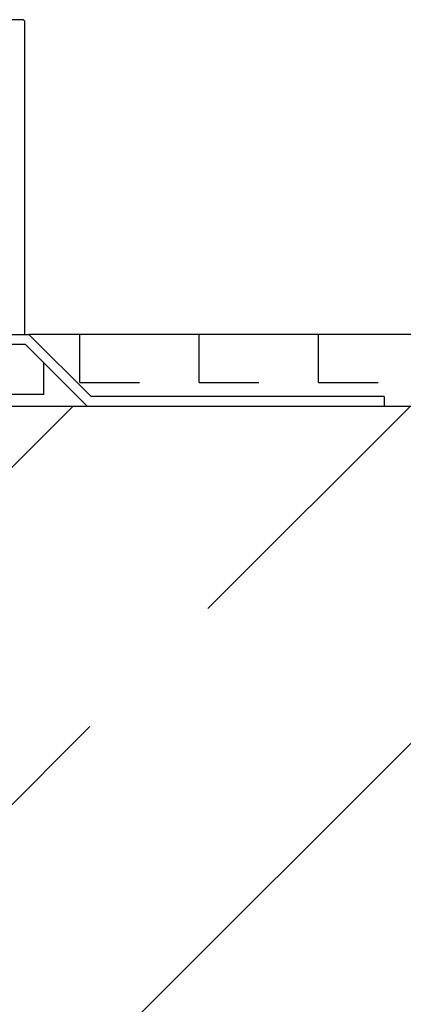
# Model space of a CAD drawing. Header units: millimetres. Extents: x -4577 to 1032787, y -66234 to 201209.
# Tile 168 of 256: x 5021 to 5101, y -9010 to -8803. Entities that reach past the tile are written whole.
import ezdxf

# ---------------------------------------------------------------- set-up
doc = ezdxf.new("R2010")
doc.units = ezdxf.units.MM
doc.linetypes.add('510_5_2OG_ELT_1004$0$11-07-22_DS_2OG$0$AUSGEZOGEN', pattern=[0])
for name, color, linetype in [('510_5_2OG_ELT_1004$0$11-07-22_DS_2OG$0$108', 8, '510_5_2OG_ELT_1004$0$11-07-22_DS_2OG$0$AUSGEZOGEN'), ('510_5_2OG_ELT_1004$0$11-07-22_DS_2OG$0$Nichttragende_Bauteile', 8, '510_5_2OG_ELT_1004$0$11-07-22_DS_2OG$0$AUSGEZOGEN'), ('510_5_2OG_ELT_1004$0$11-07-22_DS_2OG$0$Tragende_Bauteile', 8, '510_5_2OG_ELT_1004$0$11-07-22_DS_2OG$0$AUSGEZOGEN')]:
    doc.layers.add(name, color=color, linetype=linetype)

# ---------------------------------------------------------------- blocks, each defined once
blk = doc.blocks.new('510_5_2OG_ELT_1004')
at = {"layer": '510_5_2OG_ELT_1004$0$11-07-22_DS_2OG$0$Nichttragende_Bauteile', "linetype": 'Continuous'}
h = blk.add_hatch(dxfattribs=at)
h.set_pattern_fill('MUSTER_NA', color=256, scale=12.5, style=0, pattern_type=2)
h.set_pattern_definition([(0, (1908.297, -66879.192), (25, 25), [12.5, -12.5]), (90, (1908.297, -66879.192), (25, 25), [12.5, -12.5])])
h.paths.add_polyline_path([(5286.83, -9684.06), (5286.83, -8869.06), (5022.67, -8869.06), (5035.67, -8882.06), (5097.07, -8882.06), (5097.07, -8884.06), (5271.83, -8884.06), (5271.83, -9684.06)], flags=0)
h = blk.add_hatch(dxfattribs=at)
h.set_pattern_fill('MUSTER_NA', color=256, scale=10, angle=90, style=0, pattern_type=2)
h.set_pattern_definition([(90, (1885.797, -66881.692), (-20, 20), [10, -10]), (180, (1885.797, -66881.692), (-20, 20), [10, -10])])
h.paths.add_polyline_path([(5005.62, -8884.06), (5005.62, -8871.06), (5021.84, -8871.06), (5034.84, -8884.06)], flags=0)
at = {"layer": '510_5_2OG_ELT_1004$0$11-07-22_DS_2OG$0$Tragende_Bauteile', "linetype": 'Continuous'}
h = blk.add_hatch(dxfattribs=at)
h.set_pattern_fill('SCHRAFFUR_16', color=256, scale=1000, style=0, pattern_type=2)
h.set_pattern_definition([(45, (1895.8, -66891.69), (-70.71068, 70.71068), []), (45, (1860.44, -66856.34), (-70.71068, 70.71068), [60, -35])])
h.paths.add_polyline_path([(5271.83, -9684.06), (5271.83, -8884.06), (4971.83, -8884.06), (4971.83, -9684.06)], flags=0)
at = {"layer": '510_5_2OG_ELT_1004$0$11-07-22_DS_2OG$0$108', "linetype": '510_5_2OG_ELT_1004$0$11-07-22_DS_2OG$0$AUSGEZOGEN'}
blk.add_lwpolyline([(5018.43, -8869.06), (5021.83, -8869.06), (5021.83, -8803.56), (5021.79, -8803.37), (5021.69, -8803.21), (5021.52, -8803.1), (5021.33, -8803.06), (5007.83, -8803.06)], dxfattribs=at)
at = {"layer": '510_5_2OG_ELT_1004$0$11-07-22_DS_2OG$0$Nichttragende_Bauteile', "linetype": '510_5_2OG_ELT_1004$0$11-07-22_DS_2OG$0$AUSGEZOGEN'}
for p, q in [((5021.83, -8869.06), (5022.67, -8869.06)), ((5022.67, -8869.06), (5035.67, -8882.06)), ((5286.83, -8869.06), (5022.67, -8869.06)), ((5003.28, -8871.06), (5021.84, -8871.06)), ((5021.84, -8871.06), (5034.84, -8884.06)), ((5097.07, -8882.06), (5035.67, -8882.06)), ((5097.07, -8882.06), (5097.07, -8884.06)), ((4956.83, -8884.06), (5043.89, -8884.06)), ((5043.89, -8884.06), (5097.07, -8884.06))]:
    blk.add_line(p, q, dxfattribs=at)
at = {"layer": '510_5_2OG_ELT_1004$0$11-07-22_DS_2OG$0$Tragende_Bauteile', "linetype": '510_5_2OG_ELT_1004$0$11-07-22_DS_2OG$0$AUSGEZOGEN'}
blk.add_line((4971.83, -8884.06), (5271.83, -8884.06), dxfattribs=at)

msp = doc.modelspace()

# ---------------------------------------------------------------- block references
msp.add_blockref('510_5_2OG_ELT_1004', (0, -0.05))

doc.saveas('drawing.dxf')
